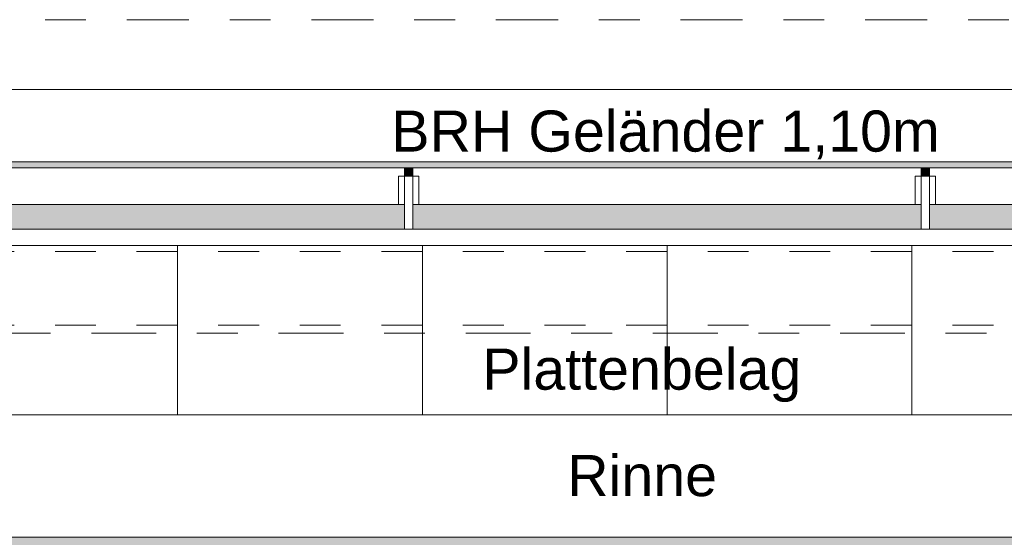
# Model space of a CAD drawing. Header units: metres. Extents: x -180 to 4, y -50 to 6.
# Tile 206 of 256: x -112.41 to -109.99, y -0.95 to 0.32. Entities that reach past the tile are written whole.
import ezdxf

# ---------------------------------------------------------------- set-up
doc = ezdxf.new("R2010")
doc.units = ezdxf.units.M
doc.header["$LTSCALE"] = 0.05
for name, pattern in [('ISO-10 Strichpunktlinie', [4.699, 3.048, -0.762, 0.127, -0.762]), ('Linienart-20', [2.116531, 1.058062, -1.058469]), ('Linienart-53', [5.291531, 3.175, -1.058062, 0.352704, -0.705764])]:
    doc.linetypes.add(name, pattern=pattern)
for name, color, linetype, lineweight, true_color in [('30 -33 Aussenwände- 7 Fassade_ Elemente', 7, 'Continuous', 9, 0x00aacc), ('30 -35 Decken- 1 Konstruktion-Träger- Stahlbeton', 7, 'Continuous', 13, 0x33aa00), ('30 -36 Dächer- 3 Dachbeläge', 7, 'Continuous', 15, 0x9999ff), ('30 -36 Dächer- 4 Dachbekleidungen', 7, 'Continuous', 9, 0xccccff), ('70 -72 Beschriftung- 1 Beschriftung allgemein', 7, 'Continuous', 9, 0xff6633), ('70 -72 Beschriftung- 7 Detailverweise Linie', 7, 'Continuous', 9, 0x00dd00)]:
    doc.layers.add(name, color=color, linetype=linetype, lineweight=lineweight, true_color=true_color)
for name, color, linetype, lineweight in [('40 -41 Abwasser_Wasser_Gas- 2 Wasser-1', 7, 'Continuous', 15), ('60- 61 allgemeine Ausstattung- 4 Terrassen', 7, 'Continuous', 9), ('70 -71 Achsen- 1 Gebäudeachsen', 7, 'Linienart-53', 18), ('Keine', 7, 'Continuous', 9)]:
    doc.layers.add(name, color=color, linetype=linetype, lineweight=lineweight)
doc.styles.add('Arial', font='arial.ttf')

# ---------------------------------------------------------------- blocks, each defined once
blk = doc.blocks.new('Gruppe-4402')
at = {"layer": '30 -35 Decken- 1 Konstruktion-Träger- Stahlbeton', "color": 7, "linetype": 'Linienart-20', "lineweight": 13, "transparency": 33554687}
for p, q in [((-107.221, -0.247), (-114.421, -0.247)), ((-107.221, -0.427), (-114.421, -0.427))]:
    blk.add_line(p, q, dxfattribs=at)
at = {"layer": '30 -35 Decken- 1 Konstruktion-Träger- Stahlbeton', "color": 0, "flags": 1}
for tag in ['IFC_UUID', 'instanceID']:
    blk.add_attdef(tag, (-114.421, -0.427), '', height=0.00018, dxfattribs=at)
blk = doc.blocks.new('_03-OG3_Tragwerk (2D)')
at = {"layer": '30 -35 Decken- 1 Konstruktion-Träger- Stahlbeton'}
blk.add_blockref('Gruppe-4402', (0, 0), dxfattribs=at)
blk = doc.blocks.new('Gruppe-8413')
at = {"layer": '70 -72 Beschriftung- 1 Beschriftung allgemein', "insert": (-111.4969, 0.0984), "char_height": 0.100689, "attachment_point": 1, "line_spacing_factor": 0.970891, "style": 'Arial'}
blk.add_mtext('BRH Geländer 1,10m', dxfattribs=at)
blk = doc.blocks.new('Gruppe-8646')
at = {"color": 255}
blk.add_wipeout([(-111.4443, -0.132), (-111.4443, -0.062), (-111.4643, -0.062), (-111.4643, -0.132)], dxfattribs=at).dxf.layer = '30 -36 Dächer- 4 Dachbekleidungen'
at = {"layer": '30 -36 Dächer- 3 Dachbeläge', "linetype": 'Continuous', "lineweight": 0, "transparency": 33554687}
blk.add_hatch(color=254, dxfattribs=at).paths.add_polyline_path([(-111.4443, -0.042), (-111.4443, -0.062), (-111.4643, -0.062), (-111.4643, -0.042)])
at = {"layer": '30 -36 Dächer- 3 Dachbeläge', "color": 254, "linetype": 'Continuous', "lineweight": 9, "true_color": 0xccccff, "transparency": 33554687, "flags": 128}
blk.add_lwpolyline([(-111.4443, -0.042), (-111.4443, -0.062), (-111.4643, -0.062), (-111.4643, -0.042)], dxfattribs=at)
at = {"layer": '30 -36 Dächer- 4 Dachbekleidungen', "flags": 128}
for points in [[(-111.4793, -0.132), (-111.4793, -0.062), (-111.4643, -0.062)], [(-111.4443, -0.132), (-111.4443, -0.062), (-111.4643, -0.062), (-111.4643, -0.132)], [(-111.4293, -0.132), (-111.4293, -0.062), (-111.4443, -0.062)]]:
    blk.add_lwpolyline(points, dxfattribs=at)
at = {"color": 255}
blk.add_wipeout([(-111.4443, -0.132), (-111.4443, -0.192), (-111.4643, -0.192), (-111.4643, -0.132)], dxfattribs=at).dxf.layer = '30 -36 Dächer- 4 Dachbekleidungen'
at = {"layer": '30 -36 Dächer- 4 Dachbekleidungen', "flags": 128}
blk.add_lwpolyline([(-111.4443, -0.132), (-111.4443, -0.192), (-111.4643, -0.192), (-111.4643, -0.132)], dxfattribs=at)
blk = doc.blocks.new('Gruppe-8647')
at = {"color": 255}
blk.add_wipeout([(-110.1777, -0.132), (-110.1777, -0.062), (-110.1977, -0.062), (-110.1977, -0.132)], dxfattribs=at).dxf.layer = '30 -36 Dächer- 4 Dachbekleidungen'
at = {"layer": '30 -36 Dächer- 3 Dachbeläge', "linetype": 'Continuous', "lineweight": 0, "transparency": 33554687}
blk.add_hatch(color=254, dxfattribs=at).paths.add_polyline_path([(-110.1777, -0.042), (-110.1777, -0.062), (-110.1977, -0.062), (-110.1977, -0.042)])
at = {"layer": '30 -36 Dächer- 3 Dachbeläge', "color": 254, "linetype": 'Continuous', "lineweight": 9, "true_color": 0xccccff, "transparency": 33554687, "flags": 128}
blk.add_lwpolyline([(-110.1777, -0.042), (-110.1777, -0.062), (-110.1977, -0.062), (-110.1977, -0.042)], dxfattribs=at)
at = {"layer": '30 -36 Dächer- 4 Dachbekleidungen', "flags": 128}
for points in [[(-110.2127, -0.132), (-110.2127, -0.062), (-110.1977, -0.062)], [(-110.1777, -0.132), (-110.1777, -0.062), (-110.1977, -0.062), (-110.1977, -0.132)], [(-110.1627, -0.132), (-110.1627, -0.062), (-110.1777, -0.062)]]:
    blk.add_lwpolyline(points, dxfattribs=at)
at = {"color": 255}
blk.add_wipeout([(-110.1777, -0.132), (-110.1777, -0.192), (-110.1977, -0.192), (-110.1977, -0.132)], dxfattribs=at).dxf.layer = '30 -36 Dächer- 4 Dachbekleidungen'
at = {"layer": '30 -36 Dächer- 4 Dachbekleidungen', "flags": 128}
blk.add_lwpolyline([(-110.1777, -0.132), (-110.1777, -0.192), (-110.1977, -0.192), (-110.1977, -0.132)], dxfattribs=at)
blk = doc.blocks.new('Gruppe-8878')
at = {"layer": '60- 61 allgemeine Ausstattung- 4 Terrassen', "linetype": 'Continuous', "lineweight": 9, "transparency": 33554483}
h = blk.add_hatch(dxfattribs=at)
h.set_pattern_fill('Sand 1 sehr fein SRF', style=0, pattern_type=2)
h.set_pattern_definition([(-22, (-129.5485, -6.532042), (-0.018555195, 0.04226461), [0.000625, -0.061875]), (14, (-129.540251, -6.554718), (-0.037110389, -0.027832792), [0.000625, -0.030625]), (-3.77456, (-129.599014, -6.56915), (-0.01958604, 0.06597403), [0.00028186, -0.09367194]), (-68, (-129.42892, -6.50524), (0.1926424, 0.04408), [0.00028125, -0.09346875]), (96, (-129.562934, -6.596983), (-0.036105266, -0.06319548), [0.0005625, -0.0931875]), (132, (-129.5351, -6.57328), (0.040202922, 0.004123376), [0.0003125, -0.0621875]), (-17, (-129.567055, -6.55678), (0.0930531, 0.02892868), [0.000625, -0.061875]), (-145, (-129.5619, -6.551625), (0.06266964, -0.04009224), [0.000625, -0.061875]), (-137, (-129.57633, -6.548533), (0.0494443, -0.02123569), [0.000625, -0.061875])])
h.paths.add_polyline_path([(-99.84099996, -11.27704198), (-99.35099996, -11.27704198), (-99.35099996, -11.10004198), (-99.54599996, -11.10004198), (-99.54599996, -8.69704198), (-101.84599996, -8.69704198), (-101.84599996, -2.69704198), (-99.54599996, -2.69704198), (-99.54599996, -0.94704198), (-159.62399996, -0.94704198), (-159.62399996, -2.69704198), (-155.87399996, -2.69704198), (-155.87399996, -8.69704198), (-159.62399996, -8.69704198), (-159.62399996, -11.62704198), (-159.80099996, -11.62704198), (-159.80099996, -12.11704198), (-100.01799996, -12.11704198), (-100.01799996, -11.76704198), (-99.84099996, -11.76704198)])
h.paths.add_polyline_path([(-152.82099996, -11.49704198), (-152.42099996, -11.49704198), (-152.42099996, -11.89704198), (-152.82099996, -11.89704198)])
h.paths.add_polyline_path([(-107.22099996, -11.49704198), (-106.82099996, -11.49704198), (-106.82099996, -11.89704198), (-107.22099996, -11.89704198)])
h.paths.add_polyline_path([(-114.82099996, -11.49704198), (-114.42099996, -11.49704198), (-114.42099996, -11.89704198), (-114.82099996, -11.89704198)])
h.paths.add_polyline_path([(-122.42099996, -11.49704198), (-122.02099996, -11.49704198), (-122.02099996, -11.89704198), (-122.42099996, -11.89704198)])
h.paths.add_polyline_path([(-130.02099996, -11.49704198), (-129.62099996, -11.49704198), (-129.62099996, -11.89704198), (-130.02099996, -11.89704198)])
h.paths.add_polyline_path([(-137.62099996, -11.49704198), (-137.22099996, -11.49704198), (-137.22099996, -11.89704198), (-137.62099996, -11.89704198)])
h.paths.add_polyline_path([(-145.22099996, -11.49704198), (-144.82099996, -11.49704198), (-144.82099996, -11.89704198), (-145.22099996, -11.89704198)])
at = {"layer": '70 -72 Beschriftung- 1 Beschriftung allgemein', "insert": (-111.27370413, -0.48473077), "char_height": 0.1006886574, "attachment_point": 1, "line_spacing_factor": 0.96878, "style": 'Arial'}
blk.add_mtext('Plattenbelag', dxfattribs=at)
at = {"color": 255}
blk.add_wipeout([(-114.55099996, 0.14995802), (-107.09099996, 0.14995802), (-107.09099996, -0.02704198), (-114.55099996, -0.02704198)], dxfattribs=at).dxf.layer = '30 -33 Aussenwände- 7 Fassade_ Elemente'
at = {"layer": '30 -36 Dächer- 3 Dachbeläge', "linetype": 'Continuous', "lineweight": 0}
blk.add_hatch(color=254, dxfattribs=at).paths.add_polyline_path([(-159.80099996, -0.19204198), (-83.34099996, -0.19204198), (-83.34099996, -0.02704198), (-159.80099996, -0.02704198)])
at = {"layer": '30 -33 Aussenwände- 7 Fassade_ Elemente', "flags": 128}
blk.add_lwpolyline([(-114.55099996, 0.14995802), (-107.09099996, 0.14995802), (-107.09099996, -0.02704198), (-114.55099996, -0.02704198)], close=True, dxfattribs=at)
at = {"layer": '30 -36 Dächer- 3 Dachbeläge', "flags": 128}
blk.add_lwpolyline([(-159.80099996, -0.19204198), (-83.34099996, -0.19204198), (-83.34099996, -0.02704198), (-159.80099996, -0.02704198)], close=True, dxfattribs=at)
at = {"layer": '70 -72 Beschriftung- 1 Beschriftung allgemein', "color": 7}
blk.add_blockref('Gruppe-8413', (0, 0), dxfattribs=at)
at = {"color": 255, "lineweight": 9}
blk.add_wipeout([(-159.62399996, -0.64704198), (-83.51799996, -0.64704198), (-83.51799996, -0.94704198), (-159.62399996, -0.94704198)], dxfattribs=at).dxf.layer = '40 -41 Abwasser_Wasser_Gas- 2 Wasser-1'
at = {"layer": '60- 61 allgemeine Ausstattung- 4 Terrassen', "linetype": 'Continuous', "lineweight": 9, "transparency": 33554534}
h = blk.add_hatch(dxfattribs=at)
h.set_pattern_fill('Platte 60_60 SRF-1', style=0, pattern_type=2)
h.set_pattern_definition([(90, (-107.221, -0.64704), (-0.6, 7e-17), []), (0, (-107.221, -0.64704), (0, 0.6), [])])
h.paths.add_polyline_path([(-114.42099996, -0.19204198), (-107.22099996, -0.19204198), (-107.22099996, -0.64704198), (-114.42099996, -0.64704198)])
at = {"layer": '40 -41 Abwasser_Wasser_Gas- 2 Wasser-1', "color": 7, "lineweight": 9, "flags": 128}
blk.add_lwpolyline([(-159.62399996, -0.64704198), (-83.51799996, -0.64704198), (-83.51799996, -0.94704198), (-159.62399996, -0.94704198)], close=True, dxfattribs=at)
at = {"layer": '60- 61 allgemeine Ausstattung- 4 Terrassen', "color": 252, "linetype": 'Continuous', "lineweight": 9, "true_color": 0x888888, "transparency": 33554687, "flags": 128}
blk.add_lwpolyline([(-114.42099996, -0.19204198), (-107.22099996, -0.19204198), (-107.22099996, -0.64704198), (-114.42099996, -0.64704198)], close=True, dxfattribs=at)
at = {"layer": '70 -72 Beschriftung- 1 Beschriftung allgemein', "insert": (-111.06575817, -0.74552523), "char_height": 0.100688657, "attachment_point": 1, "line_spacing_factor": 0.96878, "style": 'Arial'}
blk.add_mtext('Rinne', dxfattribs=at)
at = {"color": 255}
blk.add_wipeout([(-159.80099996, -0.13204198), (-83.34099996, -0.13204198), (-83.34099996, -0.04204198), (-159.80099996, -0.04204198)], dxfattribs=at).dxf.layer = '30 -36 Dächer- 4 Dachbekleidungen'
at = {"layer": '30 -36 Dächer- 4 Dachbekleidungen', "flags": 128}
blk.add_lwpolyline([(-159.80099996, -0.13204198), (-83.34099996, -0.13204198), (-83.34099996, -0.04204198), (-159.80099996, -0.04204198)], close=True, dxfattribs=at)
at = {"color": 255}
blk.add_wipeout([(-159.80099996, -0.23204198), (-83.34099996, -0.23204198), (-83.34099996, -0.19204198), (-159.80099996, -0.19204198)], dxfattribs=at).dxf.layer = '30 -36 Dächer- 4 Dachbekleidungen'
at = {"layer": '30 -36 Dächer- 4 Dachbekleidungen', "flags": 128}
blk.add_lwpolyline([(-159.80099996, -0.23204198), (-83.34099996, -0.23204198), (-83.34099996, -0.19204198), (-159.80099996, -0.19204198)], close=True, dxfattribs=at)
at = {"layer": '70 -72 Beschriftung- 1 Beschriftung allgemein', "color": 7}
for name in ['Gruppe-8646', 'Gruppe-8647']:
    blk.add_blockref(name, (0, 0), dxfattribs=at)
blk = doc.blocks.new('_OG3_2D (2D)')
at = {"layer": '30 -33 Aussenwände- 7 Fassade_ Elemente'}
blk.add_line((-159.83099996, -0.05704198), (-83.31099996, -0.05704198), dxfattribs=at)
at = {"layer": '70 -72 Beschriftung- 1 Beschriftung allgemein', "color": 7}
blk.add_blockref('Gruppe-8878', (0, 0), dxfattribs=at)
blk = doc.blocks.new('_OG3_2D Bemaßung_ Beschriftung (2D)')
at = {"layer": '70 -72 Beschriftung- 7 Detailverweise Linie', "linetype": 'ISO-10 Strichpunktlinie', "flags": 128}
blk.add_lwpolyline([(-160.09955125, 0.3208767), (-99.01, 0.3208767), (-99.01, -12.16), (-160.09955125, -12.16)], close=True, dxfattribs=at)
blk = doc.blocks.new('_Achsen (3D)')
at = {"layer": '70 -71 Achsen- 1 Gebäudeachsen', "transparency": 33554687}
blk.add_line((-179.668, -0.447), (3.826, -0.447), dxfattribs=at)

msp = doc.modelspace()

# ---------------------------------------------------------------- block references
at = {"layer": 'Keine', "color": 1}
msp.add_blockref('_03-OG3_Tragwerk (2D)', (0, 0), dxfattribs=at)

# ---------------------------------------------------------------- next in the draw order: block references
msp.add_blockref('_OG3_2D (2D)', (0, 0), dxfattribs=at)

# ---------------------------------------------------------------- next in the draw order: block references
msp.add_blockref('_OG3_2D Bemaßung_ Beschriftung (2D)', (0, 0), dxfattribs=at)

# ---------------------------------------------------------------- next in the draw order: block references
msp.add_blockref('_Achsen (3D)', (0, 0), dxfattribs=at)

doc.saveas('drawing.dxf')
